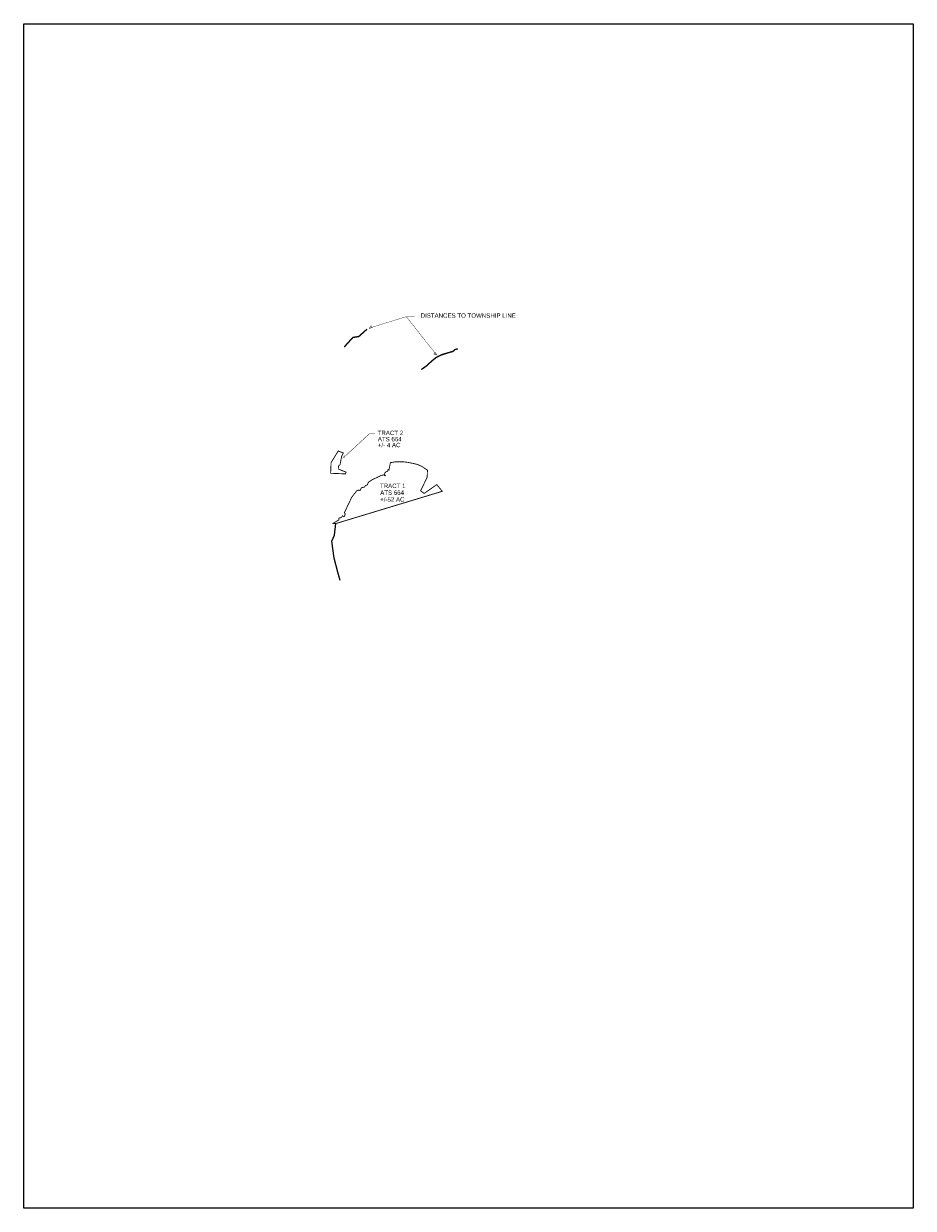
# Model space of a CAD drawing. Header units: feet. Extents: x 710225 to 735599, y 1390374 to 1424134.
import ezdxf

# ---------------------------------------------------------------- set-up
doc = ezdxf.new("R2010")
doc.units = ezdxf.units.FT
doc.header["$LTSCALE"] = 40
doc.header["$MEASUREMENT"] = 0
for name, color, linetype in [('ATS 664', 250, 'Continuous'), ('Quad Dist', 5, 'Continuous'), ('Quad Sheet', 7, 'Continuous'), ('USS 1736 MEANDERS', 1, 'Continuous')]:
    doc.layers.add(name, color=color, linetype=linetype)
doc.styles.add('Arial', font='ARIAL.TTF', dxfattribs={"height": 30})
picture_1 = doc.add_image_def('image1.tif', size_in_pixel=(826, 1099))

# ---------------------------------------------------------------- blocks, each defined once
blk = doc.blocks.new('ARROW')
at = {"layer": 'ATS 664'}
h = blk.add_hatch(color=256, dxfattribs=at)
edge = h.paths.add_edge_path()
edge.add_arc((-271, -95), 276, 8.3724, 29.1991, ccw=False)
edge.add_line((2, -55), (64, -11))
edge.add_arc((116, 197), 214, 227.0608, 255.9593, ccw=False)
at = {"layer": 'ATS 664', "const_width": 1}
blk.add_lwpolyline([(-30, 40, -0.091125), (2, -55), (64, -11, -0.126766), (-30, 40, 6.887296)], format="xyb", dxfattribs=at)

msp = doc.modelspace()

# ---------------------------------------------------------------- hatches: boundary and pattern name
at = {"layer": 'ATS 664'}
h = msp.add_hatch(color=256, dxfattribs=at)
edge = h.paths.add_edge_path()
edge.add_arc((720178, 1415191), 276, 91.6845, 112.5112, ccw=False)
edge.add_line((720170, 1415466), (720134, 1415533))
edge.add_arc((719934, 1415609), 214, 310.3729, 339.2714, ccw=False)
h = msp.add_hatch(color=256, dxfattribs=at)
edge = h.paths.add_edge_path()
edge.add_arc((722234, 1414858), 276, 198.6231, 219.4498, ccw=False)
edge.add_line((721972, 1414770), (721919, 1414716))
edge.add_arc((721905, 1414502), 214, 57.3115, 86.21, ccw=False)

# ---------------------------------------------------------------- linework, layer by layer
at = {"layer": 'ATS 664', "const_width": 12.5}
for points in [[(720091, 1412452), (719360, 1411779)], [(720091, 1412452), (720241, 1412452)]]:
    msp.add_lwpolyline(points, dxfattribs=at)
at = {"layer": 'ATS 664', "const_width": 25}
for points in [[(719421, 1411353), (719211, 1411436), (719204, 1411527), (719249, 1411568), (719292, 1411797), (719340, 1411899), (719196, 1411958), (718992, 1411624), (718980, 1411322), (719404, 1411304)], [(719126, 1409888), (722165, 1410808), (722007, 1410998), (721646, 1410747), (721546, 1410823), (721732, 1411203), (721742, 1411408), (721578, 1411520), (721455, 1411572), (721329, 1411603), (721197, 1411630), (721069, 1411646), (720943, 1411651), (720806, 1411645), (720684, 1411625), (720641, 1411409), (720619, 1411427), (720600, 1411376), (720560, 1411363), (720513, 1411321), (720507, 1411292), (720539, 1411258), (720531, 1411251), (720503, 1411277), (720424, 1411261), (720165, 1411137), (720053, 1411062), (720027, 1410991), (719967, 1410967), (719948, 1410932), (719859, 1410908), (719817, 1410828), (719773, 1410844), (719724, 1410823), (719579, 1410635), (719373, 1410201), (719398, 1410163), (719370, 1410089), (719356, 1410081), (719322, 1410115), (719294, 1410073), (719271, 1410056), (719217, 1410046), (719213, 1409991), (719047, 1409894)]]:
    msp.add_lwpolyline(points, close=True, dxfattribs=at)
at = {"layer": 'Quad Dist'}
for points, const_width in [([(720116, 1415471), (721138, 1415784), (721375, 1415784)], 10), ([(721138, 1415784), (721984, 1414716)], 10), ([(719369, 1414917), (719438, 1415001), (719559, 1415131), (719620, 1415193), (719782, 1415219), (720019, 1415430)], 40), ([(721565, 1414278), (721713, 1414380), (721862, 1414519), (721984, 1414617), (722137, 1414695), (722320, 1414753), (722466, 1414794), (722527, 1414848), (722608, 1414868)], 40)]:
    msp.add_lwpolyline(points, dxfattribs=dict(at, const_width=const_width))
at = {"layer": 'Quad Dist', "const_width": 10}
for points in [[(720073, 1415446, -0.091125), (720170, 1415466), (720134, 1415533, -0.126766), (720073, 1415446, 6.887296)], [(722021, 1414682, -0.091125), (721972, 1414770), (721919, 1414716, -0.126766), (722021, 1414682, 6.887296)]]:
    msp.add_lwpolyline(points, format="xyb", dxfattribs=at)
at = {"layer": 'USS 1736 MEANDERS'}
for p, q in [((719089, 1409554), (719126, 1409888)), ((719018, 1409388), (719089, 1409554)), ((719078, 1408906), (719018, 1409388)), ((719182, 1408503), (719078, 1408906)), ((719253, 1408267), (719182, 1408503))]:
    msp.add_line(p, q, dxfattribs=at)

# ---------------------------------------------------------------- block references
at = {"layer": 'ATS 664', "rotation": 89.14235826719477}
msp.add_blockref('ARROW', (719360, 1411779), dxfattribs=at)

# ---------------------------------------------------------------- texts
at = {"layer": 'ATS 664', "style": 'Arial'}
for s, p in [('TRACT 2', (720321, 1412410)), ('ATS 664', (720326, 1412232)), ('+/- 4 AC', (720327, 1412064)), ('TRACT 1', (720387, 1410901)), ('ATS 664', (720394, 1410706)), ('+/-52 AC', (720393, 1410512))]:
    msp.add_text(s, height=125, dxfattribs=at).set_placement(p)
at = {"layer": 'Quad Dist', "style": 'Arial'}
msp.add_text('DISTANCES TO TOWNSHIP LINE', height=125, dxfattribs=at).set_placement((721546, 1415754))

# ---------------------------------------------------------------- pictures from other files: only their frames are drawn
at = {"layer": 'Quad Sheet'}
image = msp.add_image(picture_1, insert=(710225, 1390374), size_in_units=(25374, 33761), dxfattribs=dict(at, contrast=30, fade=50))
image.dxf.flags = 7

doc.saveas('drawing.dxf')
